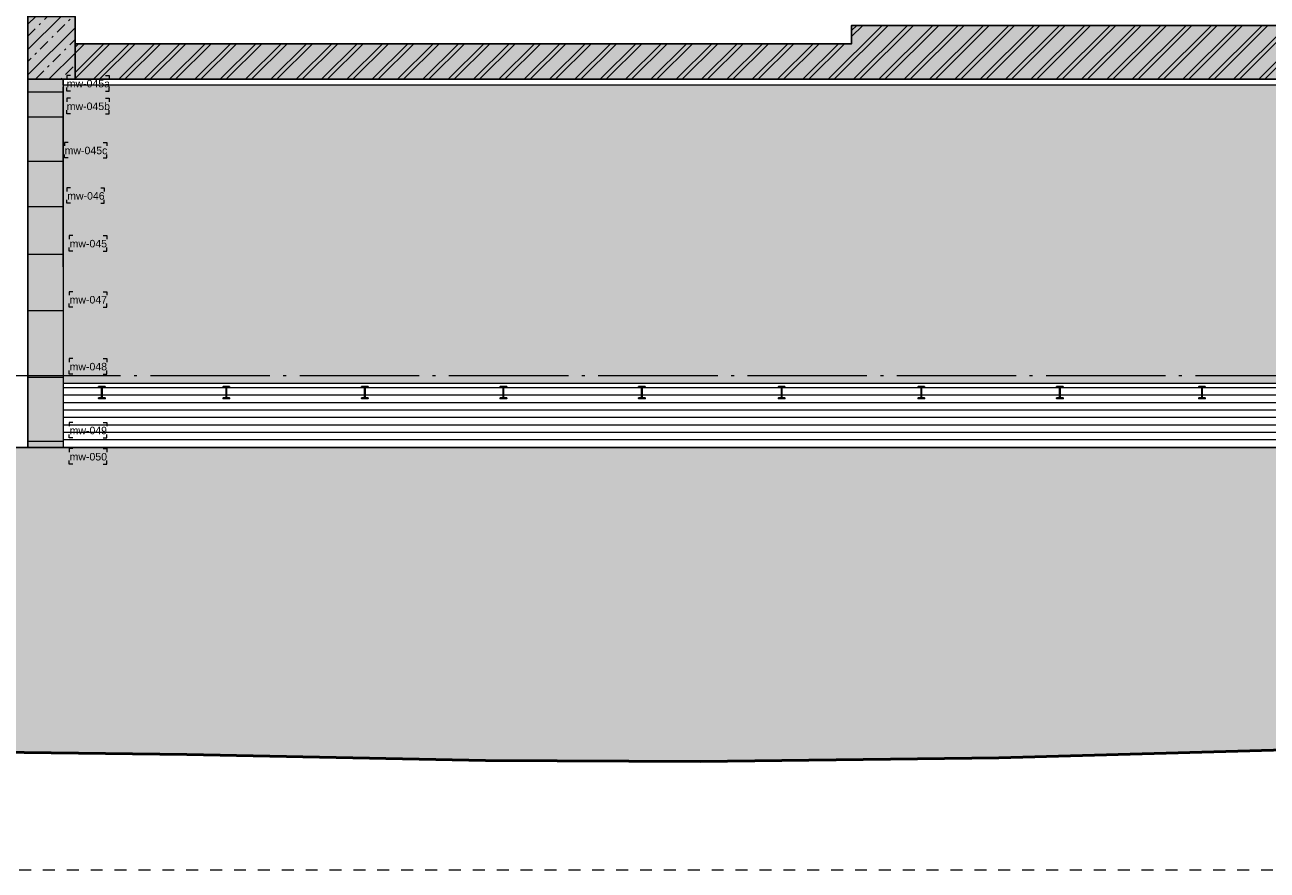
# Model space of a CAD drawing. Extents: x -294884 to 286267, y 0 to 1429765.
# Tile 90 of 99: x -3552 to 6851, y 548145 to 555224. Entities that reach past the tile are written whole.
import ezdxf

# ---------------------------------------------------------------- set-up
doc = ezdxf.new("R2010")
doc.units = 0
doc.header["$MEASUREMENT"] = 0
doc.linetypes.add('DASHDOT', pattern=[1250, 1000, -112.5, 25, -112.5])
doc.linetypes.add('DASHED', pattern=[200, 100, -100])
for name, color, linetype in [('A-0020-KADER', 8, 'Continuous'), ('A-0030-STRAMIEN', 1, 'Continuous'), ('A-0250-PROFIEL', 1, 'Continuous'), ('A-0306--', 1, 'Continuous'), ('A-0307-TEKST', 7, 'Continuous')]:
    doc.layers.add(name, color=color, linetype=linetype)

# ---------------------------------------------------------------- blocks, each defined once
blk = doc.blocks.new('M-NIEUW_143')
at = {"linetype": 'Continuous', "lineweight": 13}
for points in [[(84555, -3488.5), (84555, -2961.3), (84950.3, -2961.3), (84950.3, -3488.5)], [(84950.3, -3190), (91453, -3190), (91453, -3036.7), (98317.6, -3036.7), (98317.6, -3488.5), (84950.3, -3488.5)]]:
    blk.add_hatch(color=253, dxfattribs=at).paths.add_polyline_path(points, flags=0)
h = blk.add_hatch(dxfattribs=at)
h.set_pattern_fill('^N-1B100', color=1, style=0, pattern_type=0)
h.set_pattern_definition([(225, (0, 0), (106.06602, -106.06602), []), (225, (0, -100), (106.06602, -106.06602), [91, -45.4, 18.2, -45.4])])
h.paths.add_polyline_path([(84555, -3488.5), (84555, -2961.3), (84950.3, -2961.3), (84950.3, -3488.5)], flags=0)
h = blk.add_hatch(dxfattribs=at)
h.set_pattern_fill('^MB0B100', color=1, style=0, pattern_type=0)
h.set_pattern_definition([(45, (0, 0), (-106.06602, 106.06602), []), (45, (0, 50), (-106.06602, 106.06602), [])])
h.paths.add_polyline_path([(84950.3, -3190), (91453, -3190), (91453, -3036.7), (98317.6, -3036.7), (98317.6, -3488.5), (84950.3, -3488.5)], flags=0)
at = {"linetype": 'Continuous', "lineweight": 5}
for color, points in [(8, [(84850, -6571.6), (84555.3, -6571.6), (84555.2, -3488.5), (84850, -3488.5)]), (254, [(84850, -6031.6), (84850, -3538.5), (98317.6, -3538.5), (98317.6, -6031.6)]), (111, [(59581.7, -6571.6), (116581.7, -6571.6), (116581.7, -8963.5), (113089.5, -8971.6), (111288.3, -8971.6), (110589.8, -8971.6), (108788.6, -8971.6), (106288.8, -8981.6), (103789, -8981.6), (101987.8, -8991.6), (99488.1, -8991.6), (96988.3, -9071.6), (95187.1, -9101.6), (92687.3, -9171.6), (90187.6, -9201.6), (88386.4, -9191.6), (85886.6, -9141.6), (83386.8, -9111.6), (81585.7, -9091.6), (79085.9, -9061.6), (76586.1, -9031.6), (74086.3, -8971.6), (72285.2, -8761.6), (69785.4, -8581.6), (67834.7, -8581.6), (65564.7, -8840.2), (63484.7, -8581.6), (60714.7, -8840.2), (59581.7, -8679.3)])]:
    blk.add_hatch(color=color, dxfattribs=at).paths.add_polyline_path(points, flags=0)
h = blk.add_hatch(dxfattribs=at)
h.set_pattern_fill('@AVMWH2', color=251, style=0, pattern_type=0)
h.set_pattern_definition([(180, (0, 0), (-8e-15, -62.5), [])])
h.paths.add_polyline_path([(98317.6, -6571.6), (85354.8, -6571.6), (84850, -6571.6), (84850, -6436.7), (84850, -6031.6), (98317.6, -6031.6)], flags=0)
at = {"color": 7, "linetype": 'DASHED', "lineweight": 0}
blk.add_lwpolyline([(59581.7, -10111), (59581.7, 589), (116581.7, 589), (116581.7, -10111)], close=True, dxfattribs=at)
at = {"color": 5, "linetype": 'Continuous', "lineweight": 25}
for points in [[(84555, -3488.5), (84555, -2961.3), (84950.3, -2961.3), (84950.3, -3488.5)], [(84950.3, -3190), (91453, -3190), (91453, -3036.7), (98317.6, -3036.7), (98317.6, -3488.5), (84950.3, -3488.5)]]:
    blk.add_lwpolyline(points, close=True, dxfattribs=at)
at = {"color": 7, "linetype": 'Continuous', "lineweight": 18}
for points in [[(98686.1, -3488.5), (84555, -3488.5)], [(98317.6, -3488.5), (98317.6, -3538.5), (84850, -3538.5), (84850, -3488.5)]]:
    blk.add_lwpolyline(points, dxfattribs=at)
at = {"color": 8, "linetype": 'Continuous', "lineweight": 13}
blk.add_lwpolyline([(84850, -6571.6), (84555.3, -6571.6), (84555.2, -3488.5), (84850, -3488.5)], close=True, dxfattribs=at)
at = {"color": 1, "linetype": 'Continuous', "lineweight": 13}
for points in [[(84850, -3596.7), (84555.3, -3596.7)], [(84849.5, -3551.3), (84850, -6571.6)], [(84850, -3806.7), (84555.3, -3806.7)], [(84850, -4176.7), (84555.3, -4176.7)], [(84850, -4556.7), (84555.3, -4556.7)], [(84850, -4956.7), (84555.3, -4956.7)], [(84850, -5426.7), (84555.3, -5426.7)], [(84850, -5986.7), (84555.3, -5986.7)], [(84850, -6521.6), (84555.3, -6521.6)]]:
    blk.add_lwpolyline(points, dxfattribs=at)
at = {"color": 254, "linetype": 'Continuous', "lineweight": 13}
blk.add_lwpolyline([(98317.6, -6031.6), (98317.6, -3538.5), (84850, -3538.5), (84850, -6031.6)], close=True, dxfattribs=at)
at = {"color": 111, "linetype": 'Continuous', "lineweight": 13}
for points in [[(59581.7, -6571.6), (116581.7, -6571.6)], [(116581.7, -8963.5), (113089.5, -8971.6), (111288.3, -8971.6), (110589.8, -8971.6), (108788.6, -8971.6), (106288.8, -8981.6), (103789, -8981.6), (101987.8, -8991.6), (99488.1, -8991.6), (96988.3, -9071.6), (95187.1, -9101.6), (92687.3, -9171.6), (90187.6, -9201.6), (88386.4, -9191.6), (85886.6, -9141.6), (83386.8, -9111.6)]]:
    blk.add_lwpolyline(points, dxfattribs=at)
at = {"color": 5, "linetype": 'Continuous', "lineweight": 25}
for points in [[(116581.7, -6571.6), (59581.7, -6571.6)], [(116581.7, -6571.6), (60123.1, -6571.6)]]:
    blk.add_lwpolyline(points, dxfattribs=at)
at = {"layer": 'A-0020-KADER', "color": 7, "linetype": 'Continuous', "lineweight": 18}
blk.add_lwpolyline([(84555, -2827.8), (84555.3, -6571.6)], dxfattribs=at)
at = {"layer": 'A-0020-KADER', "color": 92, "linetype": 'Continuous', "lineweight": 50}
blk.add_lwpolyline([(83386.8, -9111.6), (85886.6, -9141.6), (88386.4, -9191.6), (90187.6, -9201.6), (92687.3, -9171.6), (95187.1, -9101.6), (96988.3, -9071.6), (99488.1, -8991.6), (101987.8, -8991.6), (103789, -8981.6), (106288.8, -8981.6), (108788.6, -8971.6), (110589.8, -8971.6), (111288.3, -8971.6), (113089.5, -8971.6), (116581.7, -8963.5)], dxfattribs=at)
at = {"layer": 'A-0030-STRAMIEN', "color": 1, "linetype": 'DASHDOT', "lineweight": 13}
blk.add_lwpolyline([(116581.7, -5971.6), (59581.7, -5971.6)], dxfattribs=at)
at = {"layer": 'A-0306--', "color": 1, "linetype": 'Continuous', "lineweight": 13}
for points in [[(84912, -3456.7), (84882, -3456.7), (84882, -3486.7)], [(85205.3, -3456.7), (85235.3, -3456.7), (85235.3, -3486.7)], [(84912, -3586.7), (84882, -3586.7), (84882, -3556.7)], [(85205.3, -3586.7), (85235.3, -3586.7), (85235.3, -3556.7)], [(84912, -3646.7), (84882, -3646.7), (84882, -3676.7)], [(85205.3, -3646.7), (85235.3, -3646.7), (85235.3, -3676.7)], [(84912, -3776.7), (84882, -3776.7), (84882, -3746.7)], [(85205.3, -3776.7), (85235.3, -3776.7), (85235.3, -3746.7)], [(84892, -4016.7), (84862, -4016.7), (84862, -4046.7)], [(85185.3, -4016.7), (85215.3, -4016.7), (85215.3, -4046.7)], [(84892, -4146.7), (84862, -4146.7), (84862, -4116.7)], [(85185.3, -4146.7), (85215.3, -4146.7), (85215.3, -4116.7)], [(84912, -4396.7), (84882, -4396.7), (84882, -4426.7)], [(85165.3, -4396.7), (85195.3, -4396.7), (85195.3, -4426.7)], [(84912, -4526.7), (84882, -4526.7), (84882, -4496.7)], [(85165.3, -4526.7), (85195.3, -4526.7), (85195.3, -4496.7)], [(84932, -4796.7), (84902, -4796.7), (84902, -4826.7)], [(85185.3, -4796.7), (85215.3, -4796.7), (85215.3, -4826.7)], [(84932, -4926.7), (84902, -4926.7), (84902, -4896.7)], [(85185.3, -4926.7), (85215.3, -4926.7), (85215.3, -4896.7)], [(84932, -5266.7), (84902, -5266.7), (84902, -5296.7)], [(85185.3, -5266.7), (85215.3, -5266.7), (85215.3, -5296.7)], [(84932, -5396.7), (84902, -5396.7), (84902, -5366.7)], [(85185.3, -5396.7), (85215.3, -5396.7), (85215.3, -5366.7)], [(84932, -5826.7), (84902, -5826.7), (84902, -5856.7)], [(84932, -5956.7), (84902, -5956.7), (84902, -5926.7)], [(85185.3, -5826.7), (85215.3, -5826.7), (85215.3, -5856.7)], [(85185.3, -5956.7), (85215.3, -5956.7), (85215.3, -5926.7)], [(84932, -6361.6), (84902, -6361.6), (84902, -6391.6)], [(85185.3, -6361.6), (85215.3, -6361.6), (85215.3, -6391.6)], [(84932, -6491.6), (84902, -6491.6), (84902, -6461.6)], [(85185.3, -6491.6), (85215.3, -6491.6), (85215.3, -6461.6)], [(84932, -6581.2), (84902, -6581.2), (84902, -6611.2)], [(85185.3, -6581.2), (85215.3, -6581.2), (85215.3, -6611.2)], [(84932, -6711.2), (84902, -6711.2), (84902, -6681.2)], [(85185.3, -6711.2), (85215.3, -6711.2), (85215.3, -6681.2)]]:
    blk.add_lwpolyline(points, dxfattribs=at)
at = {"layer": 'A-0307-TEKST', "color": 7, "linetype": 'Continuous', "char_height": 63, "attachment_point": 7, "line_spacing_factor": 1.333333}
for s, insert in [('{\\fArial|b0|i0|c12|p0;mw-045a}', (84881, -3556.7)), ('{\\fArial|b0|i0|c12|p0;mw-045b}', (84881, -3746.7)), ('{\\fArial|b0|i0|c12|p0;mw-045c}', (84863.5, -4116.7)), ('{\\fArial|b0|i0|c12|p0;mw-046}', (84885.1, -4496.7)), ('{\\fArial|b0|i0|c12|p0;mw-045}', (84905.1, -4896.7)), ('{\\fArial|b0|i0|c12|p0;mw-047}', (84905.1, -5366.7)), ('{\\fArial|b0|i0|c12|p0;mw-048}', (84905.1, -5926.7)), ('{\\fArial|b0|i0|c12|p0;mw-049}', (84905.1, -6461.6)), ('{\\fArial|b0|i0|c12|p0;mw-050}', (84905.1, -6681.2))]:
    blk.add_mtext(s, dxfattribs=dict(at, insert=insert))
at = {"linetype": 'Continuous'}
for points in [[(85202.8, -6067.3), (85184.3, -6067.3), (85180.8, -6068.3), (85178.2, -6070.8), (85177.3, -6074.3), (85177.3, -6148.9), (85178.2, -6152.4), (85180.8, -6155), (85184.3, -6155.9), (85202.8, -6155.9), (85202.8, -6161.6), (85147.8, -6161.6), (85147.8, -6155.9), (85166.2, -6155.9), (85169.7, -6155), (85172.3, -6152.4), (85173.2, -6148.9), (85173.2, -6074.3), (85172.3, -6070.8), (85169.7, -6068.3), (85166.2, -6067.3), (85147.8, -6067.3), (85147.8, -6061.6), (85202.8, -6061.6)], [(86244.8, -6067.3), (86226.3, -6067.3), (86222.8, -6068.3), (86220.3, -6070.8), (86219.3, -6074.3), (86219.3, -6148.9), (86220.3, -6152.4), (86222.8, -6155), (86226.3, -6155.9), (86244.8, -6155.9), (86244.8, -6161.6), (86189.8, -6161.6), (86189.8, -6155.9), (86208.2, -6155.9), (86211.7, -6155), (86214.3, -6152.4), (86215.2, -6148.9), (86215.2, -6074.3), (86214.3, -6070.8), (86211.7, -6068.3), (86208.2, -6067.3), (86189.8, -6067.3), (86189.8, -6061.6), (86244.8, -6061.6)]]:
    blk.add_wipeout(points, dxfattribs=at).dxf.layer = 'A-0250-PROFIEL'
at = {"layer": 'A-0250-PROFIEL', "color": 5, "linetype": 'Continuous', "lineweight": 25}
for points in [[(85202.8, -6061.6), (85147.8, -6061.6), (85147.8, -6067.3), (85166.2, -6067.3), (85169.7, -6068.3), (85172.3, -6070.8), (85173.2, -6074.3), (85173.2, -6148.9), (85172.3, -6152.4), (85169.7, -6155), (85166.2, -6155.9), (85147.8, -6155.9), (85147.8, -6161.6), (85202.8, -6161.6), (85202.8, -6155.9), (85184.3, -6155.9), (85180.8, -6155), (85178.2, -6152.4), (85177.3, -6148.9), (85177.3, -6074.3), (85178.2, -6070.8), (85180.8, -6068.3), (85184.3, -6067.3), (85202.8, -6067.3)], [(86244.8, -6061.6), (86189.8, -6061.6), (86189.8, -6067.3), (86208.2, -6067.3), (86211.7, -6068.3), (86214.3, -6070.8), (86215.2, -6074.3), (86215.2, -6148.9), (86214.3, -6152.4), (86211.7, -6155), (86208.2, -6155.9), (86189.8, -6155.9), (86189.8, -6161.6), (86244.8, -6161.6), (86244.8, -6155.9), (86226.3, -6155.9), (86222.8, -6155), (86220.3, -6152.4), (86219.3, -6148.9), (86219.3, -6074.3), (86220.3, -6070.8), (86222.8, -6068.3), (86226.3, -6067.3), (86244.8, -6067.3)]]:
    blk.add_lwpolyline(points, close=True, dxfattribs=at)
at = {"linetype": 'Continuous'}
blk.add_wipeout([(86244.8, -6067.3), (86226.3, -6067.3), (86222.8, -6068.3), (86220.3, -6070.8), (86219.3, -6074.3), (86219.3, -6148.9), (86220.3, -6152.4), (86222.8, -6155), (86226.3, -6155.9), (86244.8, -6155.9), (86244.8, -6161.6), (86189.8, -6161.6), (86189.8, -6155.9), (86208.2, -6155.9), (86211.7, -6155), (86214.3, -6152.4), (86215.2, -6148.9), (86215.2, -6074.3), (86214.3, -6070.8), (86211.7, -6068.3), (86208.2, -6067.3), (86189.8, -6067.3), (86189.8, -6061.6), (86244.8, -6061.6)], dxfattribs=at).dxf.layer = 'A-0250-PROFIEL'
at = {"color": 7, "linetype": 'Continuous', "lineweight": 18}
blk.add_lwpolyline([(84850, -6031.6), (98317.6, -6031.6), (98317.6, -3488.5)], dxfattribs=at)
at = {"layer": 'A-0250-PROFIEL', "color": 5, "linetype": 'Continuous', "lineweight": 25}
blk.add_lwpolyline([(86244.8, -6061.6), (86189.8, -6061.6), (86189.8, -6067.3), (86208.2, -6067.3), (86211.7, -6068.3), (86214.3, -6070.8), (86215.2, -6074.3), (86215.2, -6148.9), (86214.3, -6152.4), (86211.7, -6155), (86208.2, -6155.9), (86189.8, -6155.9), (86189.8, -6161.6), (86244.8, -6161.6), (86244.8, -6155.9), (86226.3, -6155.9), (86222.8, -6155), (86220.3, -6152.4), (86219.3, -6148.9), (86219.3, -6074.3), (86220.3, -6070.8), (86222.8, -6068.3), (86226.3, -6067.3), (86244.8, -6067.3)], close=True, dxfattribs=at)
at = {"linetype": 'Continuous'}
for points in [[(87404.8, -6067.3), (87386.3, -6067.3), (87382.8, -6068.3), (87380.3, -6070.8), (87379.3, -6074.3), (87379.3, -6148.9), (87380.3, -6152.4), (87382.8, -6155), (87386.3, -6155.9), (87404.8, -6155.9), (87404.8, -6161.6), (87349.8, -6161.6), (87349.8, -6155.9), (87368.2, -6155.9), (87371.7, -6155), (87374.3, -6152.4), (87375.2, -6148.9), (87375.2, -6074.3), (87374.3, -6070.8), (87371.7, -6068.3), (87368.2, -6067.3), (87349.8, -6067.3), (87349.8, -6061.6), (87404.8, -6061.6)], [(88564.8, -6067.3), (88546.3, -6067.3), (88542.8, -6068.3), (88540.3, -6070.8), (88539.3, -6074.3), (88539.3, -6148.9), (88540.3, -6152.4), (88542.8, -6155), (88546.3, -6155.9), (88564.8, -6155.9), (88564.8, -6161.6), (88509.8, -6161.6), (88509.8, -6155.9), (88528.2, -6155.9), (88531.7, -6155), (88534.3, -6152.4), (88535.2, -6148.9), (88535.2, -6074.3), (88534.3, -6070.8), (88531.7, -6068.3), (88528.2, -6067.3), (88509.8, -6067.3), (88509.8, -6061.6), (88564.8, -6061.6)], [(89724.8, -6067.3), (89706.3, -6067.3), (89702.8, -6068.3), (89700.3, -6070.8), (89699.3, -6074.3), (89699.3, -6148.9), (89700.3, -6152.4), (89702.8, -6155), (89706.3, -6155.9), (89724.8, -6155.9), (89724.8, -6161.6), (89669.8, -6161.6), (89669.8, -6155.9), (89688.2, -6155.9), (89691.7, -6155), (89694.3, -6152.4), (89695.2, -6148.9), (89695.2, -6074.3), (89694.3, -6070.8), (89691.7, -6068.3), (89688.2, -6067.3), (89669.8, -6067.3), (89669.8, -6061.6), (89724.8, -6061.6)], [(90894.8, -6067.3), (90876.3, -6067.3), (90872.8, -6068.3), (90870.3, -6070.8), (90869.3, -6074.3), (90869.3, -6148.9), (90870.3, -6152.4), (90872.8, -6155), (90876.3, -6155.9), (90894.8, -6155.9), (90894.8, -6161.6), (90839.8, -6161.6), (90839.8, -6155.9), (90858.2, -6155.9), (90861.7, -6155), (90864.3, -6152.4), (90865.2, -6148.9), (90865.2, -6074.3), (90864.3, -6070.8), (90861.7, -6068.3), (90858.2, -6067.3), (90839.8, -6067.3), (90839.8, -6061.6), (90894.8, -6061.6)], [(92064.8, -6067.3), (92046.3, -6067.3), (92042.8, -6068.3), (92040.3, -6070.8), (92039.3, -6074.3), (92039.3, -6148.9), (92040.3, -6152.4), (92042.8, -6155), (92046.3, -6155.9), (92064.8, -6155.9), (92064.8, -6161.6), (92009.8, -6161.6), (92009.8, -6155.9), (92028.2, -6155.9), (92031.7, -6155), (92034.3, -6152.4), (92035.2, -6148.9), (92035.2, -6074.3), (92034.3, -6070.8), (92031.7, -6068.3), (92028.2, -6067.3), (92009.8, -6067.3), (92009.8, -6061.6), (92064.8, -6061.6)], [(93224.8, -6067.3), (93206.3, -6067.3), (93202.8, -6068.3), (93200.3, -6070.8), (93199.3, -6074.3), (93199.3, -6148.9), (93200.3, -6152.4), (93202.8, -6155), (93206.3, -6155.9), (93224.8, -6155.9), (93224.8, -6161.6), (93169.8, -6161.6), (93169.8, -6155.9), (93188.2, -6155.9), (93191.7, -6155), (93194.3, -6152.4), (93195.2, -6148.9), (93195.2, -6074.3), (93194.3, -6070.8), (93191.7, -6068.3), (93188.2, -6067.3), (93169.8, -6067.3), (93169.8, -6061.6), (93224.8, -6061.6)], [(94414.8, -6067.3), (94396.3, -6067.3), (94392.8, -6068.3), (94390.3, -6070.8), (94389.3, -6074.3), (94389.3, -6148.9), (94390.3, -6152.4), (94392.8, -6155), (94396.3, -6155.9), (94414.8, -6155.9), (94414.8, -6161.6), (94359.8, -6161.6), (94359.8, -6155.9), (94378.2, -6155.9), (94381.7, -6155), (94384.3, -6152.4), (94385.2, -6148.9), (94385.2, -6074.3), (94384.3, -6070.8), (94381.7, -6068.3), (94378.2, -6067.3), (94359.8, -6067.3), (94359.8, -6061.6), (94414.8, -6061.6)]]:
    blk.add_wipeout(points, dxfattribs=at).dxf.layer = 'A-0250-PROFIEL'
at = {"layer": 'A-0250-PROFIEL', "color": 5, "linetype": 'Continuous', "lineweight": 25}
for points in [[(87404.8, -6061.6), (87349.8, -6061.6), (87349.8, -6067.3), (87368.2, -6067.3), (87371.7, -6068.3), (87374.3, -6070.8), (87375.2, -6074.3), (87375.2, -6148.9), (87374.3, -6152.4), (87371.7, -6155), (87368.2, -6155.9), (87349.8, -6155.9), (87349.8, -6161.6), (87404.8, -6161.6), (87404.8, -6155.9), (87386.3, -6155.9), (87382.8, -6155), (87380.3, -6152.4), (87379.3, -6148.9), (87379.3, -6074.3), (87380.3, -6070.8), (87382.8, -6068.3), (87386.3, -6067.3), (87404.8, -6067.3)], [(88564.8, -6061.6), (88509.8, -6061.6), (88509.8, -6067.3), (88528.2, -6067.3), (88531.7, -6068.3), (88534.3, -6070.8), (88535.2, -6074.3), (88535.2, -6148.9), (88534.3, -6152.4), (88531.7, -6155), (88528.2, -6155.9), (88509.8, -6155.9), (88509.8, -6161.6), (88564.8, -6161.6), (88564.8, -6155.9), (88546.3, -6155.9), (88542.8, -6155), (88540.3, -6152.4), (88539.3, -6148.9), (88539.3, -6074.3), (88540.3, -6070.8), (88542.8, -6068.3), (88546.3, -6067.3), (88564.8, -6067.3)], [(89724.8, -6061.6), (89669.8, -6061.6), (89669.8, -6067.3), (89688.2, -6067.3), (89691.7, -6068.3), (89694.3, -6070.8), (89695.2, -6074.3), (89695.2, -6148.9), (89694.3, -6152.4), (89691.7, -6155), (89688.2, -6155.9), (89669.8, -6155.9), (89669.8, -6161.6), (89724.8, -6161.6), (89724.8, -6155.9), (89706.3, -6155.9), (89702.8, -6155), (89700.3, -6152.4), (89699.3, -6148.9), (89699.3, -6074.3), (89700.3, -6070.8), (89702.8, -6068.3), (89706.3, -6067.3), (89724.8, -6067.3)], [(90894.8, -6061.6), (90839.8, -6061.6), (90839.8, -6067.3), (90858.2, -6067.3), (90861.7, -6068.3), (90864.3, -6070.8), (90865.2, -6074.3), (90865.2, -6148.9), (90864.3, -6152.4), (90861.7, -6155), (90858.2, -6155.9), (90839.8, -6155.9), (90839.8, -6161.6), (90894.8, -6161.6), (90894.8, -6155.9), (90876.3, -6155.9), (90872.8, -6155), (90870.3, -6152.4), (90869.3, -6148.9), (90869.3, -6074.3), (90870.3, -6070.8), (90872.8, -6068.3), (90876.3, -6067.3), (90894.8, -6067.3)], [(92064.8, -6061.6), (92009.8, -6061.6), (92009.8, -6067.3), (92028.2, -6067.3), (92031.7, -6068.3), (92034.3, -6070.8), (92035.2, -6074.3), (92035.2, -6148.9), (92034.3, -6152.4), (92031.7, -6155), (92028.2, -6155.9), (92009.8, -6155.9), (92009.8, -6161.6), (92064.8, -6161.6), (92064.8, -6155.9), (92046.3, -6155.9), (92042.8, -6155), (92040.3, -6152.4), (92039.3, -6148.9), (92039.3, -6074.3), (92040.3, -6070.8), (92042.8, -6068.3), (92046.3, -6067.3), (92064.8, -6067.3)], [(93224.8, -6061.6), (93169.8, -6061.6), (93169.8, -6067.3), (93188.2, -6067.3), (93191.7, -6068.3), (93194.3, -6070.8), (93195.2, -6074.3), (93195.2, -6148.9), (93194.3, -6152.4), (93191.7, -6155), (93188.2, -6155.9), (93169.8, -6155.9), (93169.8, -6161.6), (93224.8, -6161.6), (93224.8, -6155.9), (93206.3, -6155.9), (93202.8, -6155), (93200.3, -6152.4), (93199.3, -6148.9), (93199.3, -6074.3), (93200.3, -6070.8), (93202.8, -6068.3), (93206.3, -6067.3), (93224.8, -6067.3)], [(94414.8, -6061.6), (94359.8, -6061.6), (94359.8, -6067.3), (94378.2, -6067.3), (94381.7, -6068.3), (94384.3, -6070.8), (94385.2, -6074.3), (94385.2, -6148.9), (94384.3, -6152.4), (94381.7, -6155), (94378.2, -6155.9), (94359.8, -6155.9), (94359.8, -6161.6), (94414.8, -6161.6), (94414.8, -6155.9), (94396.3, -6155.9), (94392.8, -6155), (94390.3, -6152.4), (94389.3, -6148.9), (94389.3, -6074.3), (94390.3, -6070.8), (94392.8, -6068.3), (94396.3, -6067.3), (94414.8, -6067.3)]]:
    blk.add_lwpolyline(points, close=True, dxfattribs=at)

msp = doc.modelspace()

# ---------------------------------------------------------------- block references
msp.add_blockref('M-NIEUW_143', (-88082, 558256))

doc.saveas('drawing.dxf')
